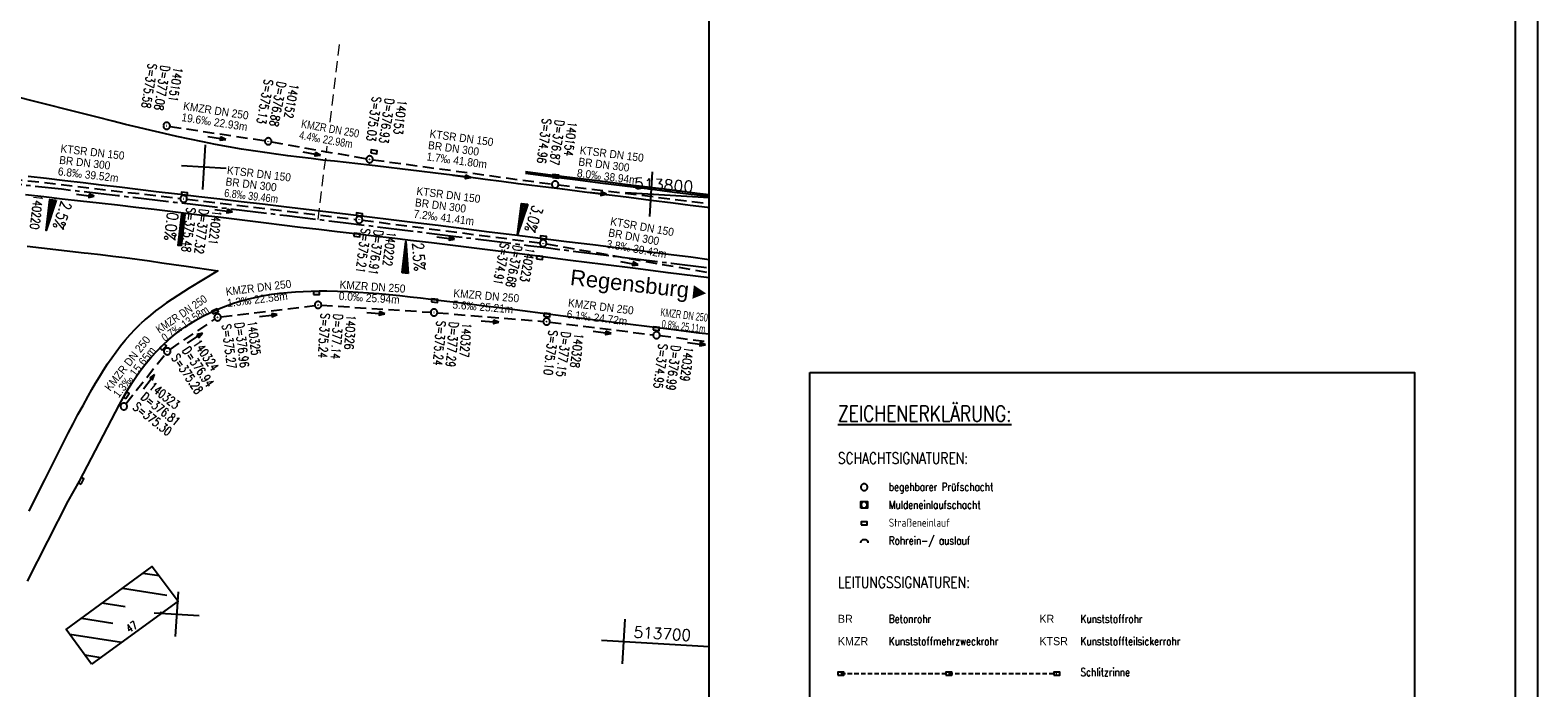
# Model space of a CAD drawing. Extents: x 4513427 to 4514562, y 5484516 to 5485110.
# Tile 14 of 15: x 4514225 to 4514562, y 5484723 to 5484870. Entities that reach past the tile are written whole.
import ezdxf

# ---------------------------------------------------------------- set-up
doc = ezdxf.new("R2010")
doc.units = 0
doc.header["$LTSCALE"] = 10
doc.header["$MEASUREMENT"] = 0
for name, pattern in [('ACHSE', [5.5, 4, -0.5, 0.5, -0.5]), ('LT00', [0]), ('LT17', [0.15, 0.1, -0.05]), ('STRICHLINIE2', [0.375, 0.25, -0.125])]:
    doc.linetypes.add(name, pattern=pattern)
doc.layers.get('0').update_dxf_attribs({"linetype": 'LT00'})
for name, color, linetype in [('--HALTUNGSBESCHRIFT', 140, 'Continuous'), ('--ZEICHENERKLÄR', 7, 'Continuous'), ('-BESCH', 7, 'STRICHLINIE2'), ('-BKAN013', 140, 'LT00'), ('-BKAN014', 140, 'LT00'), ('-BSCH013', 5, 'LT00'), ('-BSCH014', 5, 'LT00'), ('-Halt-Pfeil', 4, 'LT00'), ('-RICHTUNG-NAME', 250, 'Continuous'), ('025', 7, 'Continuous'), ('035', 250, 'Continuous'), ('A-TEXT-KILOMETER', 30, 'LT17'), ('AX-020', 250, 'ACHSE'), ('DFK_BEB_SCHR', 254, 'LT00'), ('DFK_BEBAUUNG', 250, 'LT00'), ('DFK_HAUS_NR', 250, 'Continuous'), ('QUER_OST', 11, 'LT00'), ('QUER_WEST', 11, 'LT00'), ('RAHMEN', 250, 'Continuous'), ('SCHLITZRINNE-KATASTER', 182, 'LT17'), ('V_AFBR_BAB', 250, 'LT00'), ('V_KA_MULD', 182, 'LT00'), ('V_KA_PRUF', 182, 'LT00'), ('V_RASTER', 250, 'LT00'), ('V_RINNE', 183, 'LT00'), ('V_SINKK', 182, 'LT00'), ('V_UK_DURCH', 182, 'LT00')]:
    doc.layers.add(name, color=color, linetype=linetype)
doc.styles.add('Arial', font='arial.ttf')
doc.styles.add('Haltungsbeschriftung', font='arial.ttf', dxfattribs={"width": 0.75})
doc.styles.add('ROMANS', font='romans.shx')
doc.styles.add('schachtbeschriftung', font='romans.shx', dxfattribs={"width": 0.75, "height": 0.2})
doc.styles.get("Standard").update_dxf_attribs({"font": 'romans.shx', "width": 0.8})

# ---------------------------------------------------------------- blocks, each defined once
blk = doc.blocks.new('SYMB0003')
at = {"color": 0, "linetype": 'ByBlock'}
for p, q in [((-0.015712, 0), (0.010166, 0.012015)), ((0, -0.021257), (-0.015712, 0)), ((0.010166, 0.012015), (0, -0.021257))]:
    blk.add_line(p, q, dxfattribs=at)
for points in [[(-0.031395, 0.499013), (-0.093691, 0.491144), (-0.154509, 0.475528), (-0.21289, 0.452414), (-0.267913, 0.422164), (-0.318712, 0.385257), (-0.364484, 0.342274), (-0.404509, 0.293893), (-0.438154, 0.240877), (-0.464888, 0.184062), (-0.484292, 0.124345), (-0.496058, 0.062667), (-0.5, 0)], [(-0.5, 0), (-0.496058, -0.062667), (-0.484292, -0.124345), (-0.464888, -0.184062), (-0.438154, -0.240877), (-0.404509, -0.293893), (-0.364485, -0.342274), (-0.318712, -0.385257), (-0.267914, -0.422164), (-0.21289, -0.452414), (-0.154509, -0.475529), (-0.093691, -0.491144), (-0.031395, -0.499014), (0.031395, -0.499014)], [(0.5, 0), (0.496057, 0.062667), (0.484292, 0.124345), (0.464888, 0.184062), (0.438153, 0.240877), (0.404509, 0.293893), (0.364484, 0.342274), (0.318712, 0.385257), (0.267913, 0.422164), (0.21289, 0.452414), (0.154509, 0.475528), (0.093691, 0.491144), (0.031395, 0.499013), (-0.031395, 0.499013)], [(0.031395, -0.499014), (0.093691, -0.491144), (0.154509, -0.475529), (0.21289, -0.452414), (0.267914, -0.422164), (0.318712, -0.385257), (0.364485, -0.342274), (0.404509, -0.293893), (0.438154, -0.240877), (0.464889, -0.184062), (0.484292, -0.124345), (0.496058, -0.062667), (0.5, 0)]]:
    blk.add_lwpolyline(points, dxfattribs=at)
blk = doc.blocks.new('SYMB0652')
at = {"color": 0, "linetype": 'ByBlock'}
blk.add_lwpolyline([(-0.15, -0.075), (0.15, -0.075), (0.15, 0.075), (-0.15, 0.075), (-0.15, -0.075)], dxfattribs=at)
blk = doc.blocks.new('SYMB0070')
at = {"color": 0, "linetype": 'ByBlock'}
for p, q in [((-0.5, 0), (0.2, 0)), ((0.5, 0), (0.2, 0.1)), ((0.2, 0.1), (0.2, 0)), ((0.468, 0), (0.21, 0.086)), ((0.21, 0.086), (0.21, -0.086)), ((0.21, -0.086), (0.468, 0)), ((0.22, -0.072), (0.437, 0)), ((0.23, -0.058), (0.405, 0)), ((0.24, -0.045), (0.374, 0)), ((0.342, 0), (0.25, 0.031)), ((0.25, 0.031), (0.25, -0.031)), ((0.25, -0.031), (0.342, 0)), ((0.26, -0.017), (0.31, 0)), ((0.27, -0.003), (0.279, 0))]:
    blk.add_line(p, q, dxfattribs=at)
for points in [[(0.2, 0), (0.2, -0.1), (0.5, 0)], [(0.437, 0), (0.22, 0.072), (0.22, -0.072)], [(0.405, 0), (0.23, 0.058), (0.23, -0.058)], [(0.374, 0), (0.24, 0.045), (0.24, -0.045)], [(0.31, 0), (0.26, 0.017), (0.26, -0.017)], [(0.279, 0), (0.27, 0.003), (0.27, -0.003)]]:
    blk.add_lwpolyline(points, dxfattribs=at)
blk = doc.blocks.new('SYMB1107')
at = {"color": 0, "linetype": 'ByBlock'}
for points in [[(-0.2, 0), (-0.196157, 0.039018), (-0.184776, 0.076537), (-0.166294, 0.111114), (-0.141421, 0.141421), (-0.111114, 0.166294), (-0.076537, 0.184776), (-0.039018, 0.196157), (0, 0.2)], [(0, 0.2), (0.039018, 0.196157), (0.076537, 0.184776), (0.111114, 0.166294), (0.141421, 0.141421), (0.166294, 0.111114), (0.184776, 0.076537), (0.196157, 0.039018), (0.2, 0)]]:
    blk.add_lwpolyline(points, dxfattribs=at)
blk = doc.blocks.new('SYMB1210')
at = {"color": 0, "linetype": 'ByBlock'}
blk.add_line((0.018815, -0.179014), (0.055623, -0.17119), dxfattribs=at)
for points in [[(-0.2, -0.2), (-0.2, 0.2), (0.2, 0.2), (0.2, -0.2), (-0.2, -0.2)], [(0.018815, 0.179014), (-0.018815, 0.179014), (-0.055623, 0.17119), (-0.09, 0.155885), (-0.120444, 0.133766), (-0.145623, 0.105801), (-0.164438, 0.073213), (-0.176067, 0.037424), (-0.18, 0)], [(-0.18, 0), (-0.176067, -0.037424), (-0.164438, -0.073213), (-0.145623, -0.105801), (-0.120444, -0.133766), (-0.09, -0.155885), (-0.055623, -0.17119), (-0.018815, -0.179014), (0.018815, -0.179014)], [(0.18, 0), (0.176067, 0.037424), (0.164438, 0.073213), (0.145623, 0.105801), (0.120444, 0.133766), (0.09, 0.155885), (0.055623, 0.17119), (0.018815, 0.179014)], [(0.055623, -0.17119), (0.09, -0.155885), (0.120444, -0.133766), (0.145623, -0.105801), (0.164438, -0.073213), (0.176067, -0.037424), (0.18, 0)]]:
    blk.add_lwpolyline(points, dxfattribs=at)

msp = doc.modelspace()

# ---------------------------------------------------------------- linework, layer by layer
at = {"layer": '-BESCH'}
for p, q in [((4514256.36, 5484848.12), (4514277.55, 5484844.9)), ((4514279.03, 5484844.65), (4514300.18, 5484840.89)), ((4514301.66, 5484840.66), (4514341.6, 5484835.24)), ((4514220.89, 5484836.42), (4514258.65, 5484832.03)), ((4514343.09, 5484835.04), (4514376.7, 5484830.87)), ((4514260.14, 5484831.85), (4514297.84, 5484827.36)), ((4514299.33, 5484827.18), (4514338.92, 5484822.11)), ((4514340.4, 5484821.89), (4514376.7, 5484815.46)), ((4514267.74, 5484805.58), (4514288.67, 5484808.15)), ((4514290.16, 5484808.2), (4514314.55, 5484806.62)), ((4514316.04, 5484806.51), (4514339.68, 5484804.59)), ((4514256.36, 5484798.31), (4514266.38, 5484805.07)), ((4514341.17, 5484804.43), (4514364.21, 5484801.59)), ((4514365.7, 5484801.41), (4514376.7, 5484800.06)), ((4514246.52, 5484786.19), (4514255.27, 5484797.3))]:
    msp.add_line(p, q, dxfattribs=at)
at = {"layer": '025'}
msp.add_lwpolyline([(4514399.2, 5484793.15), (4514534.2, 5484793.15), (4514534.2, 5484640.95), (4514399.2, 5484640.95)], close=True, dxfattribs=at)
at = {"layer": 'A-TEXT-KILOMETER', "lineweight": 0, "ltscale": 2.5}
for p, q in [((4514292.09, 5484849.04), (4514294.29, 5484867.05)), ((4514289.44, 5484827.35), (4514291.44, 5484843.7))]:
    msp.add_line(p, q, dxfattribs=at)
at = {"layer": 'AX-020', "ltscale": 0.2, "flags": 128}
msp.add_lwpolyline([(4513451.7, 5484783.72), (4513455.27, 5484784.67), (4513467.53, 5484787.86), (4513472.98, 5484789.25), (4513485.27, 5484792.32), (4513497.58, 5484795.32), (4513509.91, 5484798.25), (4513522.26, 5484801.09), (4513534.62, 5484803.86), (4513547, 5484806.54), (4513559.4, 5484809.15), (4513571.81, 5484811.68), (4513584.24, 5484814.14), (4513596.69, 5484816.51), (4513609.15, 5484818.81), (4513621.62, 5484821.02), (4513634.11, 5484823.16), (4513646.61, 5484825.22), (4513659.13, 5484827.2), (4513671.65, 5484829.1), (4513684.19, 5484830.92), (4513696.74, 5484832.67), (4513709.3, 5484834.33), (4513721.87, 5484835.91), (4513734.45, 5484837.42), (4513747.04, 5484838.84), (4513759.64, 5484840.19), (4513772.24, 5484841.46), (4513784.86, 5484842.64), (4513797.48, 5484843.75), (4513810.11, 5484844.78), (4513822.74, 5484845.72), (4513835.38, 5484846.59), (4513848.02, 5484847.38), (4513860.67, 5484848.09), (4513873.33, 5484848.72), (4513885.99, 5484849.26), (4513898.65, 5484849.73), (4513911.31, 5484850.12), (4513923.98, 5484850.43), (4513936.64, 5484850.66), (4513949.31, 5484850.8), (4513961.98, 5484850.87), (4513974.65, 5484850.86), (4513987.32, 5484850.77), (4513999.99, 5484850.6), (4514012.66, 5484850.35), (4514025.32, 5484850.01), (4514037.99, 5484849.6), (4514050.65, 5484849.11), (4514063.3, 5484848.54), (4514075.95, 5484847.89), (4514088.6, 5484847.16), (4514093.37, 5484846.86), (4514106.01, 5484846.02), (4514118.65, 5484845.1), (4514131.28, 5484844.12), (4514143.9, 5484843.06), (4514156.52, 5484841.94), (4514169.14, 5484840.77), (4514181.75, 5484839.53), (4514194.35, 5484838.25), (4514206.95, 5484836.92), (4514219.55, 5484835.55), (4514232.14, 5484834.14), (4514244.73, 5484832.7), (4514257.31, 5484831.22), (4514269.89, 5484829.72), (4514282.47, 5484828.2), (4514295.04, 5484826.66), (4514307.62, 5484825.11), (4514320.19, 5484823.55), (4514336.21, 5484821.55), (4514340.3, 5484821.04), (4514354.32, 5484819.29), (4514368.33, 5484817.55), (4514376.7, 5484816.51)], dxfattribs=at)
at = {"layer": 'DFK_BEB_SCHR'}
for p, q in [((4514253.95, 5484747.75), (4514250.32, 5484748.32)), ((4514245.75, 5484744.99), (4514255.66, 5484743.43)), ((4514246.34, 5484740.84), (4514241.18, 5484741.65)), ((4514254.64, 5484739.54), (4514254.18, 5484739.61)), ((4514236.6, 5484738.32), (4514243.61, 5484737.22)), ((4514245.5, 5484732.88), (4514234.02, 5484734.68)), ((4514237.35, 5484730.11), (4514240.93, 5484729.55))]:
    msp.add_line(p, q, dxfattribs=at)
at = {"layer": 'DFK_BEBAUUNG'}
msp.add_lwpolyline([(4514238.86, 5484728.04), (4514233.18, 5484735.83), (4514252.39, 5484749.83), (4514258.18, 5484742.12), (4514238.86, 5484728.04)], dxfattribs=at)
at = {"layer": 'QUER_OST'}
for p, q in [((4514334.7, 5484829.96), (4514335.9, 5484829.81)), ((4514336, 5484830.1), (4514334.74, 5484830.25)), ((4514334.78, 5484830.55), (4514336.1, 5484830.39)), ((4514336.19, 5484830.68), (4514334.81, 5484830.85)), ((4514334.84, 5484826.61), (4514334.29, 5484826.68)), ((4514334.33, 5484826.98), (4514334.94, 5484826.9)), ((4514335.03, 5484827.19), (4514334.37, 5484827.28)), ((4514334.41, 5484827.57), (4514335.13, 5484827.48)), ((4514335.23, 5484827.77), (4514334.44, 5484827.87)), ((4514334.48, 5484828.17), (4514335.32, 5484828.06)), ((4514335.42, 5484828.35), (4514334.52, 5484828.47)), ((4514334.55, 5484828.76), (4514335.52, 5484828.64)), ((4514335.61, 5484828.93), (4514334.59, 5484829.06)), ((4514334.63, 5484829.36), (4514335.71, 5484829.23)), ((4514335.81, 5484829.52), (4514334.67, 5484829.66)), ((4514333.96, 5484824), (4514333.97, 5484824)), ((4514334.07, 5484824.29), (4514334, 5484824.3)), ((4514334.03, 5484824.6), (4514334.16, 5484824.58)), ((4514334.26, 5484824.87), (4514334.07, 5484824.89)), ((4514334.11, 5484825.19), (4514334.36, 5484825.16)), ((4514334.45, 5484825.45), (4514334.15, 5484825.49)), ((4514334.18, 5484825.79), (4514334.55, 5484825.74)), ((4514334.65, 5484826.03), (4514334.22, 5484826.09)), ((4514334.26, 5484826.38), (4514334.74, 5484826.32))]:
    msp.add_line(p, q, dxfattribs=at)
msp.add_lwpolyline([(4514336.21, 5484830.72), (4514333.95, 5484823.95), (4514334.82, 5484830.9), (4514336.21, 5484830.72)], dxfattribs=at)
at = {"layer": 'QUER_WEST'}
for p, q in [((4514230.34, 5484829.84), (4514229.32, 5484829.96)), ((4514229.36, 5484830.26), (4514230.44, 5484830.13)), ((4514230.53, 5484830.42), (4514229.39, 5484830.55)), ((4514229.43, 5484830.85), (4514230.63, 5484830.71)), ((4514230.72, 5484831), (4514229.46, 5484831.15)), ((4514229.5, 5484831.45), (4514230.82, 5484831.29)), ((4514230.91, 5484831.58), (4514229.53, 5484831.75)), ((4514228.93, 5484826.68), (4514229.3, 5484826.64)), ((4514229.39, 5484826.93), (4514228.97, 5484826.98)), ((4514229, 5484827.28), (4514229.49, 5484827.22)), ((4514229.58, 5484827.51), (4514229.04, 5484827.58)), ((4514229.07, 5484827.87), (4514229.68, 5484827.8)), ((4514229.77, 5484828.09), (4514229.11, 5484828.17)), ((4514229.14, 5484828.47), (4514229.87, 5484828.38)), ((4514229.96, 5484828.67), (4514229.18, 5484828.77)), ((4514229.21, 5484829.07), (4514230.06, 5484828.96)), ((4514230.15, 5484829.26), (4514229.25, 5484829.36)), ((4514229.29, 5484829.66), (4514230.25, 5484829.55)), ((4514259.48, 5484826.57), (4514258.79, 5484826.66)), ((4514258.82, 5484826.95), (4514259.52, 5484826.87)), ((4514259.55, 5484827.17), (4514258.86, 5484827.25)), ((4514258.89, 5484827.55), (4514259.59, 5484827.47)), ((4514259.62, 5484827.76), (4514258.93, 5484827.85)), ((4514258.97, 5484828.15), (4514259.66, 5484828.06)), ((4514259.7, 5484828.36), (4514259, 5484828.44)), ((4514228.72, 5484824.9), (4514228.73, 5484824.89)), ((4514228.82, 5484825.18), (4514228.75, 5484825.19)), ((4514228.79, 5484825.49), (4514228.92, 5484825.48)), ((4514229.01, 5484825.77), (4514228.82, 5484825.79)), ((4514228.86, 5484826.09), (4514229.11, 5484826.06)), ((4514229.2, 5484826.35), (4514228.9, 5484826.38)), ((4514259.06, 5484823), (4514258.36, 5484823.08)), ((4514258.4, 5484823.38), (4514259.09, 5484823.3)), ((4514259.13, 5484823.59), (4514258.43, 5484823.68)), ((4514258.47, 5484823.98), (4514259.16, 5484823.89)), ((4514259.2, 5484824.19), (4514258.5, 5484824.27)), ((4514258.54, 5484824.57), (4514259.23, 5484824.49)), ((4514259.27, 5484824.79), (4514258.57, 5484824.87)), ((4514258.61, 5484825.17), (4514259.31, 5484825.08)), ((4514259.34, 5484825.38), (4514258.65, 5484825.46)), ((4514258.68, 5484825.76), (4514259.38, 5484825.68)), ((4514259.41, 5484825.98), (4514258.72, 5484826.06)), ((4514258.75, 5484826.36), (4514259.45, 5484826.28)), ((4514258.18, 5484821.59), (4514258.88, 5484821.51)), ((4514258.91, 5484821.81), (4514258.22, 5484821.89)), ((4514258.25, 5484822.19), (4514258.95, 5484822.1)), ((4514258.99, 5484822.4), (4514258.29, 5484822.49)), ((4514258.33, 5484822.78), (4514259.02, 5484822.7)), ((4514308.66, 5484819.69), (4514309.21, 5484819.63)), ((4514309.19, 5484819.93), (4514308.7, 5484819.99)), ((4514308.73, 5484820.29), (4514309.16, 5484820.24)), ((4514309.14, 5484820.54), (4514308.77, 5484820.58)), ((4514308.81, 5484820.88), (4514309.11, 5484820.85)), ((4514309.09, 5484821.15), (4514308.84, 5484821.18)), ((4514308.88, 5484821.48), (4514309.07, 5484821.46)), ((4514309.04, 5484821.76), (4514308.91, 5484821.78)), ((4514308.95, 5484822.07), (4514309.02, 5484822.07)), ((4514308.99, 5484822.37), (4514308.98, 5484822.37)), ((4514309.47, 5484816.27), (4514308.27, 5484816.41)), ((4514308.31, 5484816.71), (4514309.45, 5484816.58)), ((4514309.43, 5484816.88), (4514308.34, 5484817.01)), ((4514308.38, 5484817.31), (4514309.4, 5484817.19)), ((4514309.38, 5484817.49), (4514308.42, 5484817.61)), ((4514308.45, 5484817.9), (4514309.35, 5484817.8)), ((4514309.33, 5484818.1), (4514308.49, 5484818.2)), ((4514308.52, 5484818.5), (4514309.31, 5484818.41)), ((4514309.28, 5484818.71), (4514308.56, 5484818.8)), ((4514308.59, 5484819.09), (4514309.26, 5484819.02)), ((4514309.23, 5484819.32), (4514308.63, 5484819.39)), ((4514308.17, 5484815.52), (4514309.55, 5484815.36)), ((4514309.52, 5484815.66), (4514308.2, 5484815.82)), ((4514308.24, 5484816.12), (4514309.5, 5484815.97))]:
    msp.add_line(p, q, dxfattribs=at)
for points in [[(4514230.93, 5484831.63), (4514228.71, 5484824.85), (4514229.54, 5484831.8), (4514230.93, 5484831.63)], [(4514258.87, 5484821.46), (4514258.18, 5484821.54), (4514259.01, 5484828.49), (4514259.7, 5484828.41), (4514258.87, 5484821.46)], [(4514309.55, 5484815.3), (4514308.16, 5484815.47), (4514308.99, 5484822.42), (4514309.55, 5484815.3)]]:
    msp.add_lwpolyline(points, dxfattribs=at)
at = {"layer": 'RAHMEN'}
for points in [[(4513426.7, 5484516.05), (4514561.7, 5484516.05), (4514561.7, 5485110.05), (4513426.7, 5485110.05), (4513426.7, 5484516.05)], [(4513451.7, 5484521.05), (4514376.7, 5484521.05), (4514376.7, 5485105.05), (4513451.7, 5485105.05), (4513451.7, 5484521.05)]]:
    msp.add_lwpolyline(points, dxfattribs=at)
at = {"layer": 'RAHMEN', "flags": 128}
msp.add_lwpolyline([(4514376.7, 5484521.05), (4514556.7, 5484521.05), (4514556.7, 5485105.05), (4514376.7, 5485105.05)], dxfattribs=at)
at = {"layer": 'SCHLITZRINNE-KATASTER'}
msp.add_line((4514406.12, 5484725.97), (4514454.34, 5484725.97), dxfattribs=at)
at = {"layer": 'V_AFBR_BAB'}
for points in [[(4514376.7, 5484829.92), (4514376.35, 5484829.97), (4514372.51, 5484830.46), (4514368.67, 5484830.95), (4514363.72, 5484831.58), (4514358.78, 5484832.2), (4514353.83, 5484832.82), (4514348.88, 5484833.45), (4514343.94, 5484834.07), (4514338.99, 5484834.7), (4514334.05, 5484835.32), (4514330.37, 5484835.8), (4514326.69, 5484836.27), (4514323.01, 5484836.74), (4514319.33, 5484837.2), (4514315.65, 5484837.67), (4514311.96, 5484838.12), (4514308.28, 5484838.57), (4514304.59, 5484839.01), (4514300.91, 5484839.44), (4514298.3, 5484839.73), (4514295.7, 5484840.02), (4514293.09, 5484840.31), (4514290.49, 5484840.6), (4514287.89, 5484840.91), (4514285.29, 5484841.22), (4514282.69, 5484841.54), (4514280.09, 5484841.89), (4514277.5, 5484842.25), (4514274.91, 5484842.63), (4514272.33, 5484843.05), (4514269.43, 5484843.55), (4514266.54, 5484844.08), (4514263.66, 5484844.65), (4514260.79, 5484845.25), (4514257.91, 5484845.87), (4514255.04, 5484846.52), (4514252.18, 5484847.18), (4514249.32, 5484847.86), (4514246.46, 5484848.56), (4514243.61, 5484849.26), (4514240.07, 5484850.14), (4514236.53, 5484851.04), (4514232.99, 5484851.94), (4514229.45, 5484852.84), (4514225.92, 5484853.75), (4514222.38, 5484854.66)], [(4514376.7, 5484818.35), (4514372.6, 5484818.88), (4514368.27, 5484819.43), (4514362.43, 5484820.17), (4514356.58, 5484820.91), (4514350.73, 5484821.64), (4514344.89, 5484822.37), (4514339.04, 5484823.1), (4514333.34, 5484823.82), (4514327.63, 5484824.53), (4514321.93, 5484825.24), (4514316.22, 5484825.95), (4514310.52, 5484826.66), (4514296.14, 5484828.42), (4514281.76, 5484830.15), (4514277.02, 5484830.72), (4514272.27, 5484831.28), (4514267.52, 5484831.84), (4514262.78, 5484832.41), (4514258.03, 5484832.97), (4514253.28, 5484833.53), (4514249.2, 5484834.02), (4514245.11, 5484834.51), (4514241.03, 5484835), (4514236.94, 5484835.49), (4514232.85, 5484835.97), (4514228.77, 5484836.45), (4514224.68, 5484836.92)], [(4514376.7, 5484814.29), (4514373.64, 5484814.68), (4514367.55, 5484815.44), (4514360.29, 5484816.36), (4514353.02, 5484817.28), (4514345.76, 5484818.2), (4514338.5, 5484819.12), (4514333.75, 5484819.72), (4514329.01, 5484820.32), (4514324.26, 5484820.91), (4514319.51, 5484821.5), (4514314.76, 5484822.08), (4514310.01, 5484822.66), (4514305.92, 5484823.15), (4514301.83, 5484823.63), (4514297.73, 5484824.11), (4514293.64, 5484824.6), (4514289.55, 5484825.08), (4514285.45, 5484825.56), (4514281.36, 5484826.05), (4514277.79, 5484826.49), (4514274.23, 5484826.93), (4514270.66, 5484827.37), (4514267.09, 5484827.81), (4514263.53, 5484828.25), (4514259.96, 5484828.69), (4514256.39, 5484829.12), (4514252.82, 5484829.55), (4514248.72, 5484830.03), (4514244.62, 5484830.51), (4514240.52, 5484830.97), (4514236.41, 5484831.44), (4514232.31, 5484831.9), (4514228.2, 5484832.36), (4514224.1, 5484832.83)], [(4514224.51, 5484821.38), (4514227.67, 5484821.01), (4514230.84, 5484820.64), (4514234.01, 5484820.28), (4514237.18, 5484819.92), (4514238.09, 5484819.82), (4514240.83, 5484819.5), (4514243.57, 5484819.16), (4514246.31, 5484818.81), (4514249.04, 5484818.45), (4514251.77, 5484818.07), (4514254.51, 5484817.68), (4514257.24, 5484817.29), (4514259.97, 5484816.9), (4514267.06, 5484815.86), (4514260.67, 5484811.97), (4514259.38, 5484811.17), (4514258.1, 5484810.36), (4514256.84, 5484809.53), (4514255.59, 5484808.69), (4514254.36, 5484807.82), (4514253.16, 5484806.92), (4514251.99, 5484805.99), (4514250.85, 5484805.03), (4514249.75, 5484804.03)], [(4514224.53, 5484746.57), (4514233.65, 5484764.48), (4514236.16, 5484768.89), (4514245.11, 5484786.06), (4514245.97, 5484787.66), (4514246.89, 5484789.25), (4514247.85, 5484790.8), (4514248.87, 5484792.33), (4514249.94, 5484793.81), (4514251.07, 5484795.26), (4514252.25, 5484796.66), (4514253.48, 5484798.01), (4514254.77, 5484799.3), (4514256.12, 5484800.53), (4514257.54, 5484801.71), (4514259.01, 5484802.81), (4514260.54, 5484803.85), (4514262.11, 5484804.82), (4514263.72, 5484805.72), (4514265.37, 5484806.55), (4514267.06, 5484807.31), (4514268.77, 5484808), (4514270.51, 5484808.62), (4514272.27, 5484809.17), (4514273.96, 5484809.63), (4514275.67, 5484810.02), (4514277.39, 5484810.36), (4514279.12, 5484810.64), (4514280.86, 5484810.87), (4514282.61, 5484811.05), (4514284.36, 5484811.18), (4514286.12, 5484811.28), (4514287.87, 5484811.34), (4514289.63, 5484811.37), (4514291.39, 5484811.37), (4514293.72, 5484811.33), (4514296.04, 5484811.24), (4514298.37, 5484811.12), (4514300.69, 5484810.97), (4514303, 5484810.78), (4514305.32, 5484810.57), (4514307.63, 5484810.34), (4514309.94, 5484810.09), (4514312.25, 5484809.83), (4514314.56, 5484809.55), (4514316.86, 5484809.27), (4514321.4, 5484808.71), (4514325.94, 5484808.15), (4514330.48, 5484807.58), (4514335.02, 5484807), (4514339.56, 5484806.43), (4514344.09, 5484805.85), (4514348.92, 5484805.24), (4514353.74, 5484804.64), (4514358.56, 5484804.04), (4514363.38, 5484803.43), (4514368.2, 5484802.83), (4514374.38, 5484802.06), (4514376.7, 5484801.77)], [(4514224.91, 5484762.22), (4514226.66, 5484765.71), (4514228.4, 5484769.2), (4514229.44, 5484771.29), (4514230.48, 5484773.38), (4514231.53, 5484775.46), (4514232.58, 5484777.54), (4514233.65, 5484779.62), (4514234.73, 5484781.7), (4514235.82, 5484783.77), (4514236.94, 5484785.83), (4514238.08, 5484787.89), (4514238.91, 5484789.35), (4514239.75, 5484790.8), (4514240.62, 5484792.24), (4514241.5, 5484793.67), (4514242.41, 5484795.08), (4514243.35, 5484796.46), (4514244.33, 5484797.81), (4514245.33, 5484799.14), (4514246.37, 5484800.42), (4514247.46, 5484801.67), (4514248.58, 5484802.87), (4514249.75, 5484804.03)]]:
    msp.add_lwpolyline(points, dxfattribs=at)
at = {"layer": 'V_RASTER'}
for p, q in [((4514264.24, 5484844.02), (4514263.63, 5484834.04)), ((4514268.93, 5484838.72), (4514258.94, 5484839.33)), ((4514363.45, 5484827.96), (4514364.05, 5484837.94)), ((4514376.7, 5484832.16), (4514358.02, 5484833.3)), ((4514258.16, 5484744.2), (4514257.55, 5484734.22)), ((4514252.86, 5484739.52), (4514262.84, 5484738.91)), ((4514357.37, 5484728.14), (4514357.97, 5484738.12)), ((4514352.68, 5484733.44), (4514376.7, 5484731.97))]:
    msp.add_line(p, q, dxfattribs=at)
at = {"layer": 'V_RINNE'}
for points in [[(4514335.71, 5484837.68), (4514341.26, 5484836.96), (4514346.81, 5484836.25), (4514352.36, 5484835.54), (4514357.91, 5484834.84), (4514363.45, 5484834.15), (4514369.01, 5484833.46), (4514373.94, 5484832.85), (4514376.7, 5484832.52)], [(4514335.73, 5484838.04), (4514341.29, 5484837.33), (4514346.84, 5484836.62), (4514352.4, 5484835.92), (4514357.95, 5484835.22), (4514363.51, 5484834.52), (4514369.07, 5484833.84), (4514374, 5484833.24), (4514376.7, 5484832.91)]]:
    msp.add_lwpolyline(points, dxfattribs=at)

# ---------------------------------------------------------------- block references
at = {"layer": '-Halt-Pfeil'}
for p, xscale, yscale, zscale, rotation in [((4514266.81, 5484845.52), 4.000000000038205, 4.000000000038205, 4.000000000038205, 351.3431700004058), ((4514287.98, 5484842.05), 4.0000000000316, 4.0000000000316, 4.0000000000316, 349.9253700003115), ((4514321.5, 5484836.96), 4.000000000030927, 4.000000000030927, 4.000000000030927, 352.2655499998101), ((4514237.48, 5484832.73), 4.000000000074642, 4.000000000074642, 4.000000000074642, 353.3686200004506), ((4514351.81, 5484833.21), 3.999999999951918, 3.999999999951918, 3.999999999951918, 352.9144599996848), ((4514268.33, 5484829.31), 3.999999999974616, 3.999999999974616, 3.999999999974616, 353.2068099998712), ((4514317.9, 5484823.21), 4.000000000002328, 4.000000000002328, 4.000000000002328, 352.7101600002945), ((4514358.89, 5484817.59), 3.99999999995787, 3.99999999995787, 3.99999999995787, 349.954140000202), ((4514278.33, 5484805.88), 3.999999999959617, 3.999999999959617, 3.999999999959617, 7.01138000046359), ((4514302.29, 5484806.41), 4.00000000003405, 4.00000000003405, 4.00000000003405, 356.2975800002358), ((4514327.78, 5484804.55), 3.999999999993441, 3.999999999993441, 3.999999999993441, 355.3473000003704), ((4514261.93, 5484800.86), 3.999999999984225, 3.999999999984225, 3.999999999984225, 34.00043000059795), ((4514352.84, 5484802.12), 3.999999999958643, 3.999999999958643, 3.999999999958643, 353.0000000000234), ((4514373.9, 5484799.62), 4.000000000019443, 4.000000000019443, 4.000000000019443, 352.9743099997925), ((4514251.68, 5484791.13), 3.99999999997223, 3.99999999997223, 3.99999999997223, 51.78640000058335)]:
    msp.add_blockref('SYMB0070', p, dxfattribs=dict(at, xscale=xscale, yscale=yscale, zscale=zscale, rotation=rotation))
at = {"layer": 'V_KA_MULD', "xscale": 3.799999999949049, "yscale": 3.799999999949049, "zscale": 3.799999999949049}
msp.add_blockref('SYMB1210', (4514411.31, 5484763.63), dxfattribs=at)
at = {"layer": 'V_KA_PRUF', "xscale": 1.499999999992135, "yscale": 1.499999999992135, "zscale": 1.499999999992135}
for p in [(4514255.62, 5484848.24), (4514278.29, 5484844.78), (4514300.92, 5484840.76), (4514342.34, 5484835.14), (4514259.4, 5484831.94), (4514298.58, 5484827.27), (4514339.66, 5484822.02), (4514267, 5484805.49), (4514289.41, 5484808.25), (4514315.3, 5484806.57), (4514340.43, 5484804.53), (4514364.96, 5484801.5), (4514255.74, 5484797.89), (4514246.06, 5484785.6), (4514411.31, 5484767.57)]:
    msp.add_blockref('SYMB0003', p, dxfattribs=at)
at = {"layer": 'V_SINKK'}
for p, xscale, yscale, zscale, rotation in [((4514301.9, 5484842.42), 4.499999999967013, 4.499999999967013, 4.499999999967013, 351.9999999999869), ((4514342.46, 5484836.98), 4.499999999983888, 4.499999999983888, 4.499999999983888, 352.9999999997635), ((4514259.54, 5484833.01), 4.499999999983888, 4.499999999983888, 4.499999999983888, 352.9999999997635), ((4514298.65, 5484828.36), 4.499999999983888, 4.499999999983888, 4.499999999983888, 352.9999999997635), ((4514298.12, 5484823.87), 4.499999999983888, 4.499999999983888, 4.499999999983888, 352.9999999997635), ((4514339.71, 5484823.25), 4.499999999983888, 4.499999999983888, 4.499999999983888, 352.9999999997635), ((4514338.91, 5484818.81), 4.499999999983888, 4.499999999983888, 4.499999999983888, 352.9999999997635), ((4514289.04, 5484810.94), 4.499999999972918, 4.499999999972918, 4.499999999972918, 1.000000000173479), ((4514315.46, 5484809.18), 4.499999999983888, 4.499999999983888, 4.499999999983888, 352.9999999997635), ((4514266.42, 5484806.82), 4.500000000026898, 4.500000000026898, 4.500000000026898, 24.00000000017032), ((4514340.5, 5484806.01), 4.499999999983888, 4.499999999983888, 4.499999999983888, 352.9999999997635), ((4514364.92, 5484802.93), 4.499999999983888, 4.499999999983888, 4.499999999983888, 352.9999999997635), ((4514254.84, 5484798.89), 4.499999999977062, 4.499999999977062, 4.499999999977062, 44.00000000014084), ((4514246.58, 5484788.1), 4.500000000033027, 4.500000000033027, 4.500000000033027, 59.99999999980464), ((4514236.54, 5484768.98), 4.499999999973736, 4.499999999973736, 4.499999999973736, 62.00000000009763), ((4514411.31, 5484759.5), 4.499999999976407, 4.499999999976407, 4.499999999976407, 1.441286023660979e-11), ((4514406.12, 5484725.97), 4.499999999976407, 4.499999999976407, 4.499999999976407, 1.441286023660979e-11), ((4514430.23, 5484725.97), 4.499999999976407, 4.499999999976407, 4.499999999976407, 1.441286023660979e-11), ((4514454.34, 5484725.97), 4.499999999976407, 4.499999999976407, 4.499999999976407, 1.441286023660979e-11)]:
    msp.add_blockref('SYMB0652', p, dxfattribs=dict(at, xscale=xscale, yscale=yscale, zscale=zscale, rotation=rotation))
at = {"layer": 'V_UK_DURCH', "xscale": 4.000000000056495, "yscale": 4.000000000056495, "zscale": 4.000000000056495, "rotation": 1.441268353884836e-11}
msp.add_blockref('SYMB1107', (4514411.36, 5484755.12), dxfattribs=at)

# ---------------------------------------------------------------- texts
at = {"layer": '--HALTUNGSBESCHRIFT', "style": 'Haltungsbeschriftung', "width": 0.95}
for s, p in [('BR', (4514405.45, 5484737.29)), ('KR', (4514450.43, 5484737.29)), ('KMZR', (4514405.45, 5484732.29)), ('KTSR', (4514450.43, 5484732.29))]:
    msp.add_text(s, height=1.8, rotation=0, dxfattribs=at).set_placement(p)
at = {"layer": '--ZEICHENERKLÄR', "linetype": 'Continuous', "style": 'ROMANS', "width": 0.8}
for s, p in [('begehbarer Prüfschacht', (4514416.82, 5484766.75)), ('Muldeneinlaufschacht', (4514416.82, 5484762.75)), ('Straßeneinlauf', (4514416.82, 5484758.75)), ('Rohrein-/ auslauf', (4514416.82, 5484754.75)), ('Betonrohr', (4514416.82, 5484737.29)), ('Kunststoffrohr', (4514459.61, 5484737.29)), ('Kunststoffmehrzweckrohr', (4514416.82, 5484732.29)), ('Kunststoffteilsickerrohr', (4514459.61, 5484732.29)), ('Schlitzrinne', (4514459.61, 5484725.4))]:
    msp.add_text(s, height=1.8, rotation=0, dxfattribs=at).set_placement(p)
at = {"layer": '-BKAN013', "style": 'Haltungsbeschriftung'}
for s, rotation, width, p in [('KMZR DN 250', 351.3432, 0.9, (4514259.21, 5484851.84)), ('19.6‰ 22.93m', 351.3432, 0.9, (4514258.83, 5484849.31)), ('4.4‰ 22.98m', 349.9254, 0.8, (4514285.08, 5484845.34)), ('KMZR DN 250', 349.9254, 0.8, (4514285.53, 5484847.86)), ('KTSR DN 150', 352.2655, 0.9, (4514314.22, 5484845.62)), ('BR DN 300', 352.2655, 0.9, (4514313.88, 5484843.08)), ('KTSR DN 150', 352.9145, 0.9, (4514347.76, 5484841.94)), ('1.7‰ 41.80m', 352.2655, 0.9, (4514313.53, 5484840.54)), ('BR DN 300', 352.9145, 0.9, (4514347.45, 5484839.39)), ('8.0‰ 38.94m', 352.9145, 0.9, (4514347.13, 5484836.85)), ('KMZR DN 250', 7.0114, 0.9, (4514268.92, 5484810.32)), ('KMZR DN 250', 356.2976, 0.9, (4514294.17, 5484811.92)), ('KMZR DN 250', 34.0004, 0.8, (4514253.98, 5484801.82)), ('1.3‰ 22.58m', 7.0114, 0.9, (4514269.23, 5484807.78)), ('0.0‰ 25.94m', 356.2976, 0.9, (4514294, 5484809.37)), ('KMZR DN 250', 355.3473, 0.9, (4514319.56, 5484810.01)), ('KMZR DN 250', 352.9743, 0.9, (4514345.14, 5484807.89)), ('0.7‰ 13.58m', 34.0004, 0.8, (4514255.23, 5484799.97)), ('5.6‰ 25.21m', 355.3473, 0.9, (4514319.36, 5484807.46)), ('6.1‰ 24.72m', 352.9743, 0.9, (4514344.83, 5484805.35)), ('KMZR DN 250', 352.9778, 0.65, (4514365.77, 5484805.78)), ('0.8‰ 25.11m', 352.9778, 0.65, (4514366.01, 5484803.16)), ('KMZR DN 250', 51.7864, 0.9, (4514243.02, 5484788.85)), ('1.3‰ 15.65m', 51.7864, 0.9, (4514244.9, 5484787.37))]:
    msp.add_text(s, height=1.8, rotation=rotation, dxfattribs=dict(at, width=width)).set_placement(p)
at = {"layer": '-BKAN014', "style": 'Haltungsbeschriftung'}
for s, rotation, width, p in [('KTSR DN 150', 353.3686, 0.9, (4514231.85, 5484842.31)), ('BR DN 300', 353.3686, 0.9, (4514231.56, 5484839.77)), ('6.8‰ 39.52m', 353.3686, 0.9, (4514231.26, 5484837.22)), ('BR DN 300', 353.2068, 0.9, (4514268.69, 5484834.94)), ('KTSR DN 150', 353.2068, 0.9, (4514269, 5484837.48)), ('6.8‰ 39.46m', 353.2068, 0.8, (4514268.39, 5484832.4)), ('KTSR DN 150', 352.7102, 0.9, (4514311.3, 5484832.82)), ('BR DN 300', 352.7102, 0.9, (4514310.97, 5484830.28)), ('7.2‰ 41.41m', 352.7102, 0.9, (4514310.65, 5484827.74)), ('KTSR DN 150', 349.9541, 0.9, (4514354.55, 5484826.09)), ('BR DN 300', 349.9541, 0.9, (4514354.11, 5484823.57)), ('3.8‰ 39.42m', 349.9541, 0.9, (4514353.66, 5484821.05))]:
    msp.add_text(s, height=1.8, rotation=rotation, dxfattribs=dict(at, width=width)).set_placement(p)
at = {"layer": '-BSCH013', "style": 'schachtbeschriftung', "width": 0.75}
for s, rotation, p in [('S=375.58', 261.3432, (4514251.51, 5484862.26)), ('D=377.08', 261.3432, (4514254.36, 5484861.83)), ('140151', 261.3432, (4514257.21, 5484861.4)), ('S=375.13', 259.9254, (4514277.46, 5484858.73)), ('D=376.88', 259.9254, (4514280.3, 5484858.22)), ('140152', 259.9254, (4514283.13, 5484857.72)), ('S=375.03', 262.2655, (4514301.55, 5484854.85)), ('D=376.93', 262.2655, (4514304.41, 5484854.46)), ('140153', 262.2655, (4514307.26, 5484854.08)), ('S=374.96', 262.9145, (4514339.52, 5484849.95)), ('D=376.87', 262.9145, (4514342.38, 5484849.6)), ('140154', 262.9145, (4514345.23, 5484849.24)), ('S=375.24', 266.2976, (4514290.05, 5484806.45)), ('S=375.27', 277.0114, (4514267.96, 5484803.84)), ('D=376.96', 277.0114, (4514270.82, 5484804.2)), ('140325', 277.0114, (4514273.67, 5484804.55)), ('D=377.14', 266.2976, (4514292.92, 5484806.27)), ('140326', 266.2976, (4514295.8, 5484806.08)), ('S=375.24', 265.3473, (4514315.9, 5484804.77)), ('D=377.29', 265.3473, (4514318.77, 5484804.53)), ('140327', 265.3473, (4514321.64, 5484804.3)), ('140324', 304.0004, (4514261.39, 5484799.65)), ('S=375.10', 262.9743, (4514340.96, 5484802.7)), ('D=377.15', 262.9743, (4514343.81, 5484802.35)), ('140328', 262.9743, (4514346.67, 5484801.99)), ('S=374.95', 262.9778, (4514365.49, 5484799.67)), ('S=375.28', 304.0004, (4514256.61, 5484796.43)), ('D=376.94', 304.0004, (4514259, 5484798.04)), ('D=376.99', 262.9778, (4514368.34, 5484799.32)), ('140329', 262.9778, (4514371.2, 5484798.97)), ('140323', 321.7864, (4514251.46, 5484789.63)), ('S=375.30', 321.7864, (4514247.9, 5484785.11)), ('D=376.81', 321.7864, (4514249.68, 5484787.37))]:
    msp.add_text(s, height=2, rotation=rotation, dxfattribs=at).set_placement(p)
at = {"layer": '-BSCH014', "style": 'schachtbeschriftung'}
for s, rotation, width, p in [('140220', 263.3686, 0.75, (4514225.99, 5484832.93)), ('S=375.48', 263.2068, 0.75, (4514260.13, 5484830.11)), ('D=377.32', 263.2068, 0.75, (4514262.99, 5484829.77)), ('140221', 263.2068, 0.75, (4514265.85, 5484829.43)), ('S=375.21', 262.7102, 0.75, (4514299.1, 5484825.44)), ('D=376.91', 262.7102, 0.75, (4514301.96, 5484825.07)), ('140222', 262.7102, 0.75, (4514304.82, 5484824.71)), ('S=374.91', 259.9541, 0.7, (4514330.15, 5484822.17)), ('D=376.68', 259.9541, 0.7, (4514332.99, 5484821.67)), ('140223', 259.9541, 0.75, (4514335.82, 5484821.16))]:
    msp.add_text(s, height=2, rotation=rotation, dxfattribs=dict(at, width=width)).set_placement(p)
at = {"layer": '-RICHTUNG-NAME', "insert": (4514376.72, 5484808.23), "char_height": 3.5, "width": 37.0378, "attachment_point": 9, "rotation": 353.7125, "style": 'Arial'}
msp.add_mtext('\\pt4,12,15.5,23.75;{\\fSwis721 BlkOul BT|b0|i0|c0|p82;Regensburg\\fArial|b0|i0|c0|p32;►}', dxfattribs=at)
at = {"layer": '025', "width": 0.8}
for s, p in [('SCHACHTSIGNATUREN:', (4514405.45, 5484772.78)), ('LEITUNGSSIGNATUREN:', (4514405.45, 5484745.07))]:
    msp.add_text(s, height=2.5, rotation=0, dxfattribs=at).set_placement(p)
at = {"layer": '035', "linetype": 'Continuous', "width": 0.8}
msp.add_text('%%UZEICHENERKLÄRUNG:', height=3.5, rotation=0, dxfattribs=at).set_placement((4514405.45, 5484782.23))
at = {"layer": 'DFK_HAUS_NR', "style": 'ROMANS', "width": 0.8}
msp.add_text('47', height=1.8, rotation=33.2332, dxfattribs=at).set_placement((4514247.24, 5484734.97))
at = {"layer": 'QUER_OST', "style": 'ROMANS', "width": 0.75}
msp.add_text('3.0%', height=2.5, rotation=251.576, dxfattribs=at).set_placement((4514337.33, 5484830.65))
at = {"layer": 'QUER_WEST', "style": 'ROMANS', "width": 0.8}
for s, rotation, p in [('2.5%', 251.8903, (4514232.11, 5484831.63)), ('0.0%', 263.2011, (4514255.78, 5484829.02)), ('2.5%', 274.5092, (4514310.42, 5484822.05))]:
    msp.add_text(s, height=2.5, rotation=rotation, dxfattribs=at).set_placement(p)
at = {"layer": 'V_RASTER'}
for s, width, p in [(' 513800', 1.033, (4514358.08, 5484834.29)), (' 513700', 0.998, (4514358.08, 5484734.11))]:
    msp.add_text(s, height=2.5, rotation=356.5148, dxfattribs=dict(at, width=width)).set_placement(p)

doc.saveas('drawing.dxf')
